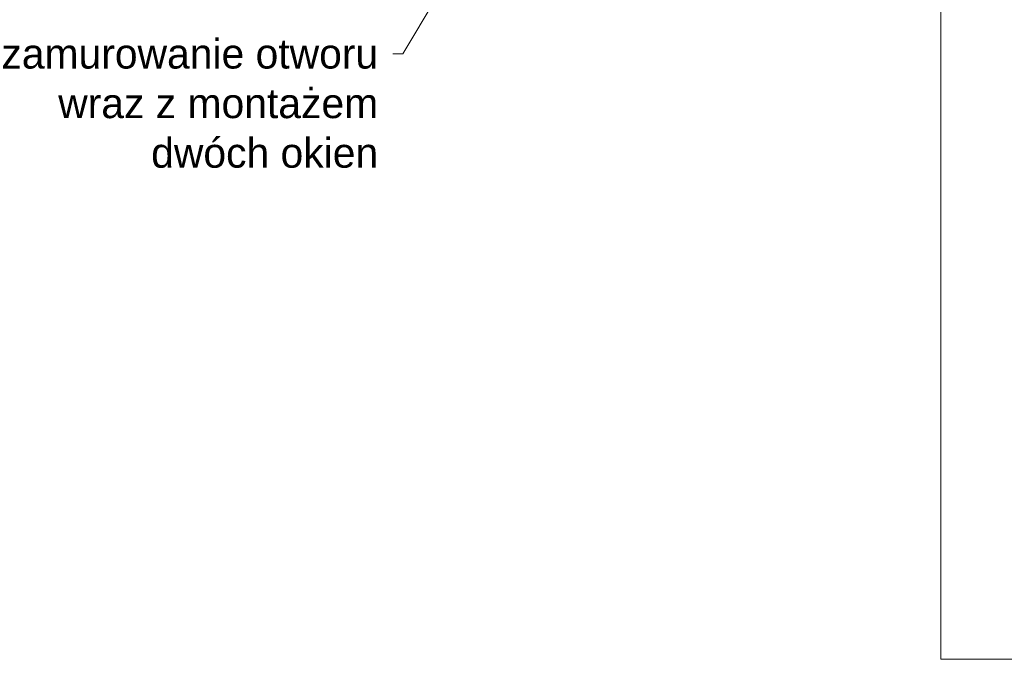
# Model space of a CAD drawing. Header units: millimetres. Extents: x -2274 to 12297, y -16157 to 26321.
# Tile 84 of 256: x -2072 to -1674, y -4121 to -3863. Entities that reach past the tile are written whole.
import ezdxf

# ---------------------------------------------------------------- set-up
doc = ezdxf.new("R2010")
doc.units = ezdxf.units.MM
doc.layers.add('- niebieska cienka - izolacja', color=120, linetype='Continuous')
doc.layers.add('-ŚCIANY NOŚNE', color=4, linetype='Continuous', lineweight=53)
doc.styles.get("Standard").update_dxf_attribs({"font": 'arial.ttf'})

msp = doc.modelspace()

# ---------------------------------------------------------------- linework, layer by layer
at = {"layer": '- niebieska cienka - izolacja', "color": 253, "linetype": 'ByBlock', "lineweight": 13}
for p, q in [((-1872.04, -3800.44), (-1917.12, -3876.71)), ((-1917.12, -3876.71), (-1925.12, -3876.71))]:
    msp.add_line(p, q, dxfattribs=at)
at = {"layer": '-ŚCIANY NOŚNE', "color": 253, "lineweight": 13}
for p, q in [((-1700, -3739), (-1700, -4121)), ((-1700, -3909), (-1700, -3939)), ((-1700, -4121), (-1558, -4121)), ((-1700, -4121), (-1566, -4121))]:
    msp.add_line(p, q, dxfattribs=at)

# ---------------------------------------------------------------- texts
at = {"layer": '- niebieska cienka - izolacja', "color": 253, "lineweight": 13, "insert": (-1927.12, -3870.61), "char_height": 12, "width": 157.3659, "attachment_point": 3, "bg_fill": 2}
msp.add_mtext('zamurowanie otworu wraz z montażem dwóch okien ', dxfattribs=at)

doc.saveas('drawing.dxf')
